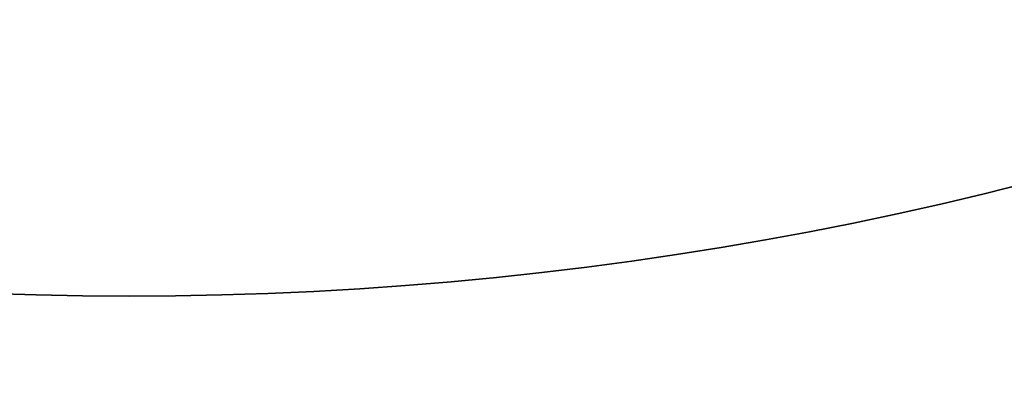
# Model space of a CAD drawing. Header units: millimetres. Extents: x -159 to -7, y -159 to -7.
# Tile 16 of 52: x -139.044 to -138.154, y -142.271 to -141.946. Entities that reach past the tile are written whole.
import ezdxf

# ---------------------------------------------------------------- set-up
doc = ezdxf.new("R2010")
doc.units = ezdxf.units.MM
doc.layers.add('Layer 01', color=18, linetype='Continuous', true_color=0x000000)

msp = doc.modelspace()

# ---------------------------------------------------------------- linework, layer by layer
at = {"layer": 'Layer 01'}
msp.add_line((-138.94544, -142.19544, 6.9), (-138.94544, -142.19544, 12), dxfattribs=at)
for centre, radius in [((-138.94544, -138.94544, 40), 4.3), ((-138.94544, -138.94544, 50.1), 4.3), ((-138.94544, -138.94544, 46.35), 4.3), ((-138.94544, -138.94544, 6.9), 3.25), ((-138.94544, -138.94544, 8.5), 3.25)]:
    msp.add_circle(centre, radius, dxfattribs=at)
at = {"layer": 'Layer 01', "extrusion": (0, 0, -1)}
msp.add_circle((138.94544, -138.94544, -12), 3.25, dxfattribs=at)
at = {"layer": 'Layer 01'}
msp.add_open_spline([(-138.94544, -136.27797, 49.68301), (-138.98346, -136.2766, 49.68165), (-139.0223, -136.27601, 49.68025), (-139.40188, -136.27876, 49.66643), (-139.73831, -136.34525, 49.65341), (-140.28443, -136.56534, 49.63093), (-140.61686, -136.73413, 49.61721), (-141.19335, -137.30355, 49.58871), (-141.39324, -137.59308, 49.57575), (-141.63497, -138.13891, 49.55359), (-141.76239, -138.50162, 49.53961), (-141.77987, -139.34006, 49.5111), (-141.72034, -139.6957, 49.49822), (-141.46599, -140.38704, 49.47162), (-141.26568, -140.71339, 49.45816), (-140.85851, -141.15182, 49.43843), (-140.58174, -141.41603, 49.4256), (-139.90283, -141.75145, 49.39898), (-139.63424, -141.83922, 49.38915), (-138.99104, -141.95149, 49.36713), (-138.68564, -141.93462, 49.35766), (-138.47342, -141.90807, 49.35048)], degree=3, knots=[0, 0, 0, 0, 0.287393, 0.287393, 2.751328, 2.751328, 4.555407, 4.555407, 5.918855, 5.918855, 6.889174, 6.889174, 7.610129, 7.610129, 8.374901, 8.374901, 8.816764, 8.816764, 9.077666, 9.077666, 9.422684, 9.422684, 9.422684, 9.422684], dxfattribs=at)

doc.saveas('drawing.dxf')
